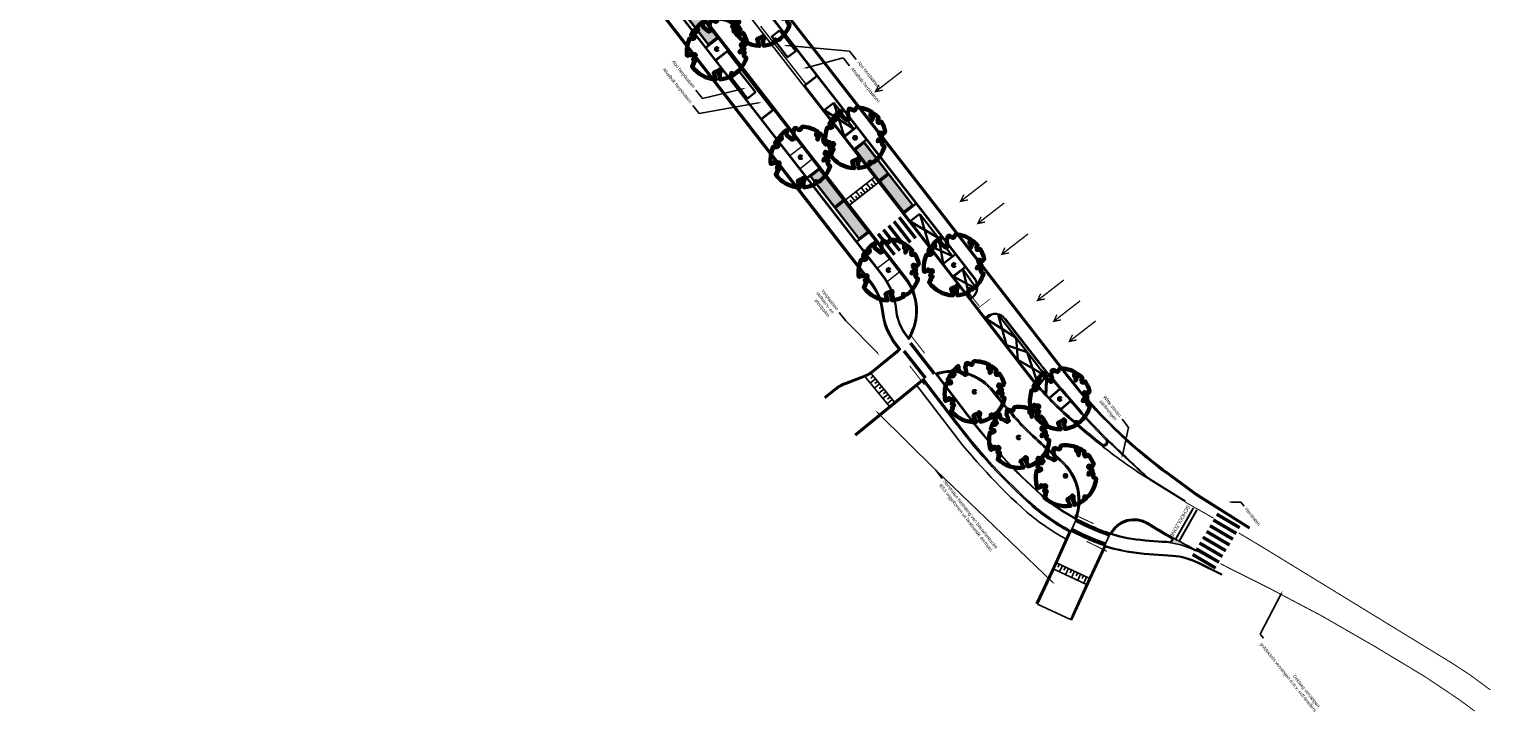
# Model space of a CAD drawing. Header units: metres. Extents: x 197051 to 198490, y 354564 to 355604.
# Tile 3 of 13: x 197489 to 197708, y 354810 to 354914. Entities that reach past the tile are written whole.
import ezdxf
from ezdxf import colors
from ezdxf.entities.mleader import LeaderData, LeaderLine
from ezdxf.math import Vec2, Vec3

# ---------------------------------------------------------------- set-up
doc = ezdxf.new("R2010")
doc.units = ezdxf.units.M
doc.linetypes.add('11strp', pattern=[2, 1, -1])
doc.linetypes.add('5050strp', pattern=[1, 0.5, -0.5])
for name, color, linetype, lineweight in [('Bushalte', 152, 'Continuous', 30), ('mk-nw-11streep 0.15', 7, '11strp', 35), ('mk-nw-5050 blok', 7, '5050strp', 35), ('N-WE-GR-BOOM-S', 86, 'Continuous', 40), ('N-WE-IE-PARKEERVAK_LANGSPARKEREN-G', 7, 'Continuous', 25), ('N-WE-VH-KANTOPSLUITING_PERRONBAND-G', 170, 'Continuous', 13), ('N-WE-VW-MARKERING_DWARS_DRIEHOEK_5050-G', 7, 'VW-HAAIETAND50-L-N', 35), ('nieuwe boomspiegels', 86, 'Continuous', 20), ('Ontwerp', 7, 'Continuous', 20), ('Parkeervak', 7, 'Continuous', 20), ('Parkeervak_arcering', 7, 'Continuous', 20), ('X-XX-AL-AANKLEDING-T25', 7, 'Continuous', 25)]:
    doc.layers.add(name, color=color, linetype=linetype, lineweight=lineweight)
for name, color, linetype in [('N-WE-VH-DREMPEL-G', 7, 'Continuous'), ('N-XX-VH-KANTOPSLUITING_GELEIDEBAND_50_200_250-G', 210, 'Continuous'), ('N-XX-VH-KANTOPSLUITING_INRITVERLOOPBAND_50_200_250-G', 10, 'Continuous'), ('N-XX-VH-KANTOPSLUITING_OPSLUITBAND_100_200-G', 170, 'Continuous'), ('N-XX-VH-KANTOPSLUITING_TROTTOIRBAND_180_200_250-G', 2, 'Continuous'), ('N-XX-VH-KANTOPSLUITING_VOORKANTBAND-G', 7, 'Continuous')]:
    doc.layers.add(name, color=color, linetype=linetype)
doc.layers.add('uitritten', color=34, linetype='Continuous', lineweight=30, plot=False)
doc.styles.add('NLCS-ISO-M500-T25', font='NLCS-ISO.ttf', dxfattribs={"height": 1})
doc.styles.add('NLCS_ISO', font='arial.ttf')
doc.styles.get("Standard").update_dxf_attribs({"font": 'arial.ttf'})
doc.linetypes.add('VW-HAAIETAND50-L-N', pattern='A,0,-0.5,[150,NLCS.SHX,S=1,R=0,X=-0.625,Y=0],-0.5', length=1)

# ---------------------------------------------------------------- blocks, each defined once
blk = doc.blocks.new('*U467')
at = {"layer": 'N-WE-GR-BOOM-S', "lineweight": 60}
blk.add_lwpolyline([(0.43, 4.71), (0.44, 4.72), (0.45, 4.73), (0.46, 4.74), (0.47, 4.75), (0.47, 4.75), (0.48, 4.76), (0.49, 4.77), (0.49, 4.78), (0.5, 4.79), (0.51, 4.8), (0.51, 4.82), (0.52, 4.84), (0.52, 4.86), (0.51, 4.88), (0.51, 4.92), (0.48, 5.03, -0.52938), (0.53, 5.1, -0.087139), (2.22, 4.62, -0.372341), (2.28, 4.47), (2.35, 4.12), (2.18, 3.95), (1.99, 3.99), (1.77, 3.82), (1.85, 3.6), (2.09, 3.53), (2.71, 3.67), (2.86, 3.59), (2.85, 3.45), (2.71, 3.36), (2.58, 2.94), (2.74, 2.67), (3.17, 3.35, -0.504641), (3.41, 3.14, 0.331948), (3.54, 2.92, 0.282008), (3.99, 3), (3.96, 2.99, -0.512156), (4.16, 2.98, -0.16076), (5.09, -0.06), (4.98, -0.17), (4.98, -0.29), (4.86, -0.31), (4.88, -0.44), (4.7, -0.38), (4.64, -0.52), (4.86, -0.67), (4.93, -0.72), (5.05, -0.6, -0.106371), (4.34, -2.61), (3.71, -2.2), (3.59, -2.28), (3.51, -1.94), (3.29, -1.67), (3.02, -1.68), (3.03, -1.99), (2.83, -2.68), (2.86, -2.81), (3.01, -2.83), (3.93, -3.18, -0.236298), (-0.23, -5.01, 0.159625), (-0.35, -4.77, 0.350802), (-0.31, -4.53, -0.504641), (-0.6, -4.39), (-0.53, -4.17), (-0.65, -3.96), (-0.8, -3.98), (-0.82, -4.14), (-0.94, -4.21), (-1.08, -4.11), (-1.2, -3.47), (-1.29, -3.38), (-1.52, -3.39), (-1.59, -3.66), (-1.68, -3.69), (-1.77, -3.92), (-2, -3.8, 0.733583), (-1.92, -3.97, -0.861625), (-1.87, -4.13, 0.279978), (-2.04, -4.39), (-2.04, -4.4, -0.827056), (-2.21, -4.58, -0.116774), (-4.15, -2.56), (-4.11, -2.55), (-4.08, -2.54), (-4.06, -2.53), (-4.04, -2.52), (-4.02, -2.51), (-4.01, -2.5), (-4, -2.49), (-3.77, -2.18), (-3.76, -2.17), (-3.76, -2.16), (-3.75, -2.15), (-3.75, -2.14), (-3.75, -2.13), (-3.74, -2.12), (-3.74, -2.11), (-3.74, -2.1), (-3.73, -2.09), (-3.72, -2.07), (-3.71, -2.06), (-3.71, -2.04), (-3.7, -2.02), (-3.69, -2.01), (-3.68, -1.99), (-3.68, -1.97), (-3.67, -1.96), (-3.67, -1.94), (-3.67, -1.93), (-3.67, -1.92), (-3.67, -1.9), (-3.67, -1.89), (-3.67, -1.88), (-3.68, -1.88), (-3.68, -1.87), (-3.69, -1.87), (-3.7, -1.87), (-3.71, -1.87), (-3.72, -1.87), (-3.73, -1.86), (-3.74, -1.86), (-3.75, -1.86), (-3.76, -1.86), (-3.78, -1.85), (-3.79, -1.84), (-3.8, -1.83), (-3.81, -1.83), (-3.83, -1.82), (-3.84, -1.81), (-3.85, -1.8), (-3.87, -1.78), (-3.88, -1.77), (-3.89, -1.76), (-3.91, -1.75), (-4.15, -2.03), (-4.16, -2.01), (-4.17, -2), (-4.18, -1.98), (-4.19, -1.97), (-4.2, -1.95), (-4.22, -1.94), (-4.24, -1.93), (-4.27, -1.92), (-4.32, -1.93), (-4.38, -1.94), (-4.46, -1.97, -0.040997), (-4.79, -1.03), (-4.62, -1.06), (-4.46, -1.16), (-4.38, -1.08), (-4.28, -0.93), (-4.38, -0.78), (-4.32, -0.57), (-4.52, -0.55), (-4.65, -0.42), (-4.89, -0.58, -0.05814), (-4.99, 0.83), (-4.85, 0.8), (-4.3, 0.36), (-4.06, 0.45), (-3.13, 0.69), (-3.05, 1), (-3.41, 1.14), (-3.46, 1.26), (-4.12, 1.58), (-4.14, 1.77), (-4.36, 1.96), (-4.45, 2.14), (-4.3, 2.38), (-3.96, 2.43), (-3.65, 2.63), (-3.65, 2.84), (-3.84, 3.07), (-3.79, 3.16), (-3.86, 3.31, -0.13428), (-1.66, 4.83, -0.541727), (-1.6, 4.78), (-1.61, 4.64), (-1.61, 4.56), (-1.6, 4.51), (-1.58, 4.46), (-1.56, 4.43), (-1.53, 4.41), (-1.51, 4.39), (-1.49, 4.38), (-1.47, 4.36), (-1.45, 4.34), (-1.43, 4.32), (-1.41, 4.31), (-1.4, 4.3), (-1.38, 4.28), (-1.36, 4.28), (-1.35, 4.27), (-1.33, 4.27), (-1.31, 4.28), (-1.29, 4.28), (-1.27, 4.29), (-1.25, 4.31), (-1.23, 4.32), (-1.21, 4.33), (-1.19, 4.34), (-1.17, 4.34), (-1.15, 4.35), (-1.13, 4.35), (-1.11, 4.35), (-1.09, 4.36), (-1.07, 4.36), (-1.05, 4.36), (-1.03, 4.37), (-1.01, 4.38), (-1, 4.39), (-0.99, 4.41), (-0.97, 4.42), (-0.96, 4.32), (-0.94, 4.3), (-0.83, 4.12), (-0.61, 4), (-0.93, 4.51), (-0.92, 4.52), (-0.92, 4.54), (-0.92, 4.55), (-0.92, 4.57), (-0.92, 4.58), (-0.93, 4.6), (-0.94, 4.61), (-0.95, 4.63), (-0.97, 4.65), (-0.99, 4.67), (-1.02, 4.69), (-1.05, 4.72), (-1.08, 4.75), (-1.12, 4.79), (-1.2, 4.9, -0.543104), (-1.17, 4.98, -0.046766), (-0.23, 5.12, -0.385168), (-0.18, 5.07), (-0.15, 4.88), (-0.14, 4.82), (-0.12, 4.78), (-0.1, 4.75), (-0.09, 4.74), (-0.07, 4.73), (-0.05, 4.73), (-0.03, 4.73), (-0.01, 4.72), (0.01, 4.72), (0.03, 4.72), (0.04, 4.71), (0.06, 4.7), (0.08, 4.7), (0.09, 4.69), (0.11, 4.68), (0.12, 4.67), (0.14, 4.67), (0.15, 4.66), (0.17, 4.65), (0.18, 4.65), (0.19, 4.64), (0.2, 4.63), (0.21, 4.62), (0.22, 4.61), (0.23, 4.6), (0.23, 4.59), (0.24, 4.58), (0.24, 4.58), (0.25, 4.57), (0.25, 4.56), (0.26, 4.56), (0.27, 4.56), (0.28, 4.56), (0.29, 4.56), (0.3, 4.57), (0.31, 4.57), (0.32, 4.58), (0.34, 4.59), (0.35, 4.6), (0.36, 4.62), (0.37, 4.63), (0.38, 4.64), (0.39, 4.66), (0.4, 4.67), (0.41, 4.69), (0.42, 4.7)], format="xyb", close=True, dxfattribs=at)
blk.add_circle((0, 0), 0.15, dxfattribs=at)
at = {"color": 7, "style": 'NLCS-ISO-M500-T25'}
for tag, p in [('NR', (-2.46, -0.4)), ('NAAM', (-2.46, -1.6))]:
    blk.add_attdef(tag, p, '', height=1, dxfattribs=at)
at = {"color": 7, "style": 'NLCS-ISO-M500-T25', "flags": 1}
for tag, p in [('WETNAAM', (-2.46, -2.8)), ('STAMDIA', (-2.46, -4)), ('STAMOMTR', (-2.46, -5.2)), ('OPMERKING', (-2.46, -6.4)), ('HANDH_KAPPEN', (-2.46, -7.6))]:
    blk.add_attdef(tag, p, '', height=1, dxfattribs=at)
blk = doc.blocks.new('*U480')
at = {"layer": 'Parkeervak_arcering'}
h = blk.add_hatch(color=253, dxfattribs=at)
h.dxf.hatch_style = 1
h.paths.add_polyline_path([(0, 6), (0, 0), (1.8, 0), (1.8, 6)])
h.paths.add_polyline_path([(1.67, 5.87), (1.67, 0.13), (0.13, 0.13), (0.13, 5.87)], flags=16)
at = {"layer": 'Parkeervak_arcering', "true_color": 0xb97150}
h = blk.add_hatch(color=13, dxfattribs=at)
h.dxf.hatch_style = 1
h.paths.add_polyline_path([(1.67, 5.87), (1.67, 0.13), (0.13, 0.13), (0.13, 5.87)])
at = {"layer": 'N-WE-IE-PARKEERVAK_LANGSPARKEREN-G'}
blk.add_lwpolyline([(1.8, 0), (0, 0), (0, 6), (1.8, 6)], close=True, dxfattribs=at)
at = {"layer": 'N-WE-IE-PARKEERVAK_LANGSPARKEREN-G', "lineweight": 9}
blk.add_lwpolyline([(1.67, 0.13), (0.13, 0.13), (0.13, 5.87), (1.67, 5.87)], close=True, dxfattribs=at)
blk = doc.blocks.new('Plantvak')
at = {"layer": 'nieuwe boomspiegels'}
blk.add_lwpolyline([(0, -2.3), (0, 0), (2.5, 0), (2.5, -2.3)], close=True, dxfattribs=at)
blk = doc.blocks.new('Drempel')
at = {"layer": 'N-WE-VH-DREMPEL-G', "flags": 128}
for points in [[(0, 0), (0, -5.5)], [(-1, 0), (-1, -5.5)], [(-1, -0.5), (0, -0.5)], [(-1, -1), (-0.5, -1)], [(-1, -1.5), (0, -1.5)], [(-1, -2), (-0.5, -2)], [(-1, -2.5), (0, -2.5)], [(-1, -3), (-0.5, -3)], [(-1, -3.5), (0, -3.5)], [(-1, -4), (-0.5, -4)], [(-1, -4.5), (0, -4.5)], [(-1, -5), (-0.5, -5)]]:
    blk.add_lwpolyline(points, dxfattribs=at)
blk = doc.blocks.new('Inrit_icoon')
at = {"layer": 'uitritten', "const_width": 0.2}
for points in [[(0, 0), (0, 5)], [(0.5, 1), (0, 0), (-0.5, 1)]]:
    blk.add_lwpolyline(points, dxfattribs=at)

msp = doc.modelspace()

# ---------------------------------------------------------------- hatches: boundary and pattern name
at = {"layer": 'Ontwerp'}
h = msp.add_hatch(color=256, dxfattribs=at)
h.dxf.hatch_style = 1
edge = h.paths.add_edge_path()
edge.add_arc((197719.176, 354941.784), 119.081, 240.56838, 242.45297)
edge.add_line((197664.104, 354836.203), (197664.055, 354836.116))
edge.add_arc((197658.448, 354825.413), 12.083, 62.35172, 81.53159)
edge.add_line((197660.228, 354837.364), (197660.661, 354838.072))

# ---------------------------------------------------------------- linework, layer by layer
for p, q in [((197666.125, 354835.081), (197664.102, 354836.204)), ((197664.352, 354834.417), (197667.927, 354832.636))]:
    msp.add_line(p, q)
at = {"color": 252, "flags": 128}
for points in [[(197646.173, 354840.92), (197648.153, 354839.972, 0.0355177), (197651.189, 354838.774, 0.0355177)], [(197645.309, 354839.116), (197647.289, 354838.168, 0.0328103), (197650.331, 354836.949, 0.0328103)]]:
    msp.add_lwpolyline(points, format="xyb", dxfattribs=at)
at = {"layer": 'Bushalte'}
for points in [[(197601.707, 354914.003), (197604.118, 354910.93), (197602.917, 354909.997), (197600.535, 354913.086)], [(197595.703, 354907.839), (197598.101, 354904.765), (197596.906, 354903.844), (197594.523, 354906.919)]]:
    msp.add_lwpolyline(points, close=True, dxfattribs=at)
at = {"layer": 'mk-nw-11streep 0.15', "const_width": 0.15, "flags": 128}
msp.add_lwpolyline([(197662.361, 354843.468), (197666.656, 354841.04)], dxfattribs=at)
at = {"layer": 'mk-nw-11streep 0.15', "flags": 128}
for points in [[(197670.409, 354838.831, 0.15, 0.15, 0), (197671.27, 354838.314, 0.15, 0.15, 0), (197673.783, 354836.821, 0.15, 0.15, 0), (197702.359, 354819.327, 0.15, 0.15, 0), (197705.012, 354817.594, 0.15, 0.15, 0), (197708.021, 354815.37, 0, 0, 0)], [(197667.647, 354834.268, 0.15, 0.15, 0), (197668.591, 354833.764, 0.15, 0.15, 0), (197674.808, 354830.652, 0.15, 0.15, 0), (197682.821, 354826.423, 0.15, 0.15, 0), (197690.657, 354821.916, 0.15, 0.15, 0), (197698.408, 354817.242, 0.15, 0.15, 0), (197703.462, 354813.847, 0.15, 0.15, 0), (197705.678, 354812.191, 0, 0, 0)]]:
    msp.add_lwpolyline(points, format="xyseb", dxfattribs=at)
at = {"layer": 'mk-nw-5050 blok', "const_width": 0.5, "flags": 128}
for points in [[(197620.316, 354866.07), (197623.535, 354862.002)], [(197621.279, 354867.254), (197624.874, 354862.642)]]:
    msp.add_lwpolyline(points, dxfattribs=at)
for points in [[(197645.999, 354840.736, 0.0361377), (197651.003, 354838.546)], [(197645.381, 354839.386, 0.0377587), (197650.385, 354837.207)]]:
    msp.add_lwpolyline(points, format="xyb", dxfattribs=at)
at = {"layer": 'N-WE-VH-DREMPEL-G', "flags": 128}
for points in [[(197614.496, 354862.212), (197618.134, 354857.764)], [(197616.041, 354861.903), (197615.267, 354861.27)], [(197615.724, 354862.29), (197615.337, 354861.973)], [(197615.404, 354862.682), (197618.908, 354858.397)], [(197616.674, 354861.129), (197615.9, 354860.496)], [(197616.357, 354861.516), (197615.97, 354861.199)], [(197617.307, 354860.355), (197616.533, 354859.722)], [(197616.991, 354860.742), (197616.604, 354860.425)], [(197617.94, 354859.581), (197617.166, 354858.948)], [(197617.624, 354859.968), (197617.237, 354859.651)], [(197618.573, 354858.807), (197617.799, 354858.174)], [(197618.257, 354859.194), (197617.87, 354858.877)], [(197647.62, 354831.148), (197642.74, 354833.439)], [(197648.043, 354832.054), (197643.152, 354834.35)], [(197643.56, 354834.159), (197643.348, 354833.706)], [(197644.013, 354833.946), (197643.588, 354833.041)], [(197644.466, 354833.734), (197644.253, 354833.281)], [(197644.918, 354833.521), (197644.493, 354832.616)], [(197645.371, 354833.309), (197645.158, 354832.856)], [(197645.824, 354833.096), (197645.399, 354832.191)], [(197646.276, 354832.884), (197646.064, 354832.431)], [(197646.729, 354832.671), (197646.304, 354831.766)], [(197647.181, 354832.459), (197646.969, 354832.006)], [(197647.634, 354832.246), (197647.209, 354831.341)], [(197645.205, 354825.871), (197640.276, 354828.185)]]:
    msp.add_lwpolyline(points, dxfattribs=at)
at = {"layer": 'N-WE-VH-KANTOPSLUITING_PERRONBAND-G', "flags": 128}
for points in [[(197598.882, 354914.633), (197605.616, 354905.958)], [(197593.863, 354910.825), (197600.639, 354902.096)]]:
    msp.add_lwpolyline(points, dxfattribs=at)
at = {"layer": 'N-WE-VW-MARKERING_DWARS_DRIEHOEK_5050-G', "linetype": 'VW-HAAIETAND50-L-N', "const_width": 0.15, "flags": 128}
msp.add_lwpolyline([(197631.553, 354872.793, -0.0035048), (197630.154, 354874.617)], format="xyb", dxfattribs=at)
at = {"layer": 'N-WE-VW-MARKERING_DWARS_DRIEHOEK_5050-G', "const_width": 0.15, "flags": 128}
for points in [[(197623.424, 354865.717), (197621.27, 354868.492)], [(197621.189, 354863.833), (197623.372, 354861.02)], [(197648.695, 354840.225), (197645.848, 354841.556)], [(197647.615, 354837.594), (197650.677, 354836.088)]]:
    msp.add_lwpolyline(points, dxfattribs=at)
at = {"layer": 'N-XX-VH-KANTOPSLUITING_GELEIDEBAND_50_200_250-G', "flags": 128}
for points in [[(197484.073, 355052.596), (197620.465, 354876.879, -0.3103178), (197620.98, 354868.062, -0.3103178)], [(197614.594, 354877.104), (197615.394, 354876.073, -0.1395917), (197616.989, 354872.11, 0.1395794), (197619.075, 354866.928), (197619.669, 354866.162)], [(197633.067, 354870.267), (197638.867, 354862.794, 0.0214107), (197641.47, 354859.721, 0.0214107)], [(197619.246, 354866.061, -0.0000017), (197619.246, 354866.061)], [(197623.095, 354861.77), (197628.124, 354855.182, 0.0485625), (197639.508, 354842.85, 0.052904), (197645.226, 354838.934, 0.0510088)], [(197625.257, 354862.563, -0.3100461), (197633.663, 354859.876), (197634.206, 354859.176, 0.0429056), (197640.361, 354852.514, 0.009612), (197643.621, 354849.663, -0.3140929), (197645.937, 354841.049)], [(197651.383, 354838.714, -0.431868), (197656.724, 354840.159, 0.0072294), (197659.688, 354838.396, 0.0093255)]]:
    msp.add_lwpolyline(points, format="xyb", dxfattribs=at)
for points in [[(197573.275, 354930.339), (197611.484, 354881.111)], [(197611.937, 354904.827), (197600.506, 354919.554)], [(197605.458, 354905.836), (197619.89, 354887.243)], [(197619.612, 354894.94), (197614.942, 354900.956)], [(197621.729, 354884.873), (197629.695, 354874.612)]]:
    msp.add_lwpolyline(points, dxfattribs=at)
msp.add_lwpolyline([(197641.786, 354862.544, -0.0026366), (197646.845, 354856.678), (197648.369, 354854.991), (197650.461, 354852.819, -1.0693711), (197649.877, 354852.168, -0.0175836), (197644.336, 354856.874, -0.0199775), (197641.662, 354859.515)], format="xyb", close=True, dxfattribs=at)
at = {"layer": 'N-XX-VH-KANTOPSLUITING_INRITVERLOOPBAND_50_200_250-G', "flags": 128}
for points in [[(197611.858, 354904.766), (197614.863, 354900.895)], [(197611.937, 354904.827), (197614.942, 354900.956)], [(197619.811, 354887.181), (197621.65, 354884.812)], [(197619.89, 354887.243), (197621.729, 354884.873)], [(197611.484, 354881.111), (197614.594, 354877.104)], [(197611.563, 354881.173), (197614.673, 354877.165)], [(197632.988, 354870.206), (197629.616, 354874.55)], [(197633.067, 354870.267), (197629.695, 354874.612)], [(197645.05, 354839.029), (197642.964, 354834.421)], [(197645.141, 354838.988), (197643.055, 354834.379)], [(197660.557, 354837.901), (197659.688, 354838.396)], [(197660.606, 354837.988), (197659.741, 354838.48)], [(197648.135, 354832.013), (197650.384, 354836.826)], [(197648.225, 354831.971), (197650.48, 354836.796)]]:
    msp.add_lwpolyline(points, dxfattribs=at)
for points in [[(197672.016, 354839.573), (197664.105, 354844.572), (197663.812, 354844.784), (197659.825, 354847.702, -0.001782), (197659.395, 354848.019, -0.0681434), (197644.872, 354862.233), (197619.533, 354894.879)], [(197672.069, 354839.658), (197664.161, 354844.654), (197663.871, 354844.865), (197659.884, 354847.783, -0.001782), (197659.454, 354848.099, -0.0681434), (197644.951, 354862.294), (197619.612, 354894.94)], [(197619.546, 354866.321, -0.0127215), (197619.246, 354866.062), (197615.362, 354862.894, -0.0050631), (197615.277, 354862.838, -0.0050631)], [(197619.614, 354866.247, -0.0127249), (197619.309, 354865.984), (197615.422, 354862.814, -0.0052717), (197615.332, 354862.754, -0.0052717)], [(197618.971, 354858.32), (197622.517, 354861.222, -0.0253025), (197623.161, 354861.694, -0.0253025)], [(197619.035, 354858.242), (197622.58, 354861.145, -0.0252973), (197623.216, 354861.611)]]:
    msp.add_lwpolyline(points, format="xyb", dxfattribs=at)
at = {"layer": 'N-XX-VH-KANTOPSLUITING_OPSLUITBAND_100_200-G', "flags": 128}
for points in [[(197630.308, 354873.822), (197630.544, 354874.005, 0.4142309), (197630.916, 354876.952), (197495.187, 355051.816, -0.1991761), (197493.995, 355056.177, 0.1962884), (197493.194, 355059.172), (197493.061, 355059.347)], [(197483.46, 355053.386), (197483.224, 355053.202, 0.4141997), (197482.853, 355050.256), (197544.719, 354970.552, -0.1133408), (197546.96, 354965.722), (197547.239, 354964.403, 0.1191037), (197548.88, 354960.97), (197561.234, 354945.785, 0.1115305), (197564.041, 354943.581, -0.1173343), (197568.334, 354940.129), (197617.053, 354877.361, -0.1395917), (197619.078, 354872.331, 0.1395794), (197620.734, 354868.216), (197621.054, 354867.803)], [(197641.601, 354862.905, -0.0088588), (197640.604, 354864.143), (197635.418, 354870.825, 0.4142136), (197632.752, 354871.161), (197632.515, 354870.977)], [(197625.026, 354862.701), (197629.795, 354856.453, 0.048503), (197640.888, 354844.433, 0.0510142), (197646.093, 354840.849, 0.0494547)], [(197660.228, 354837.364, 0.0257552), (197658.989, 354837.483), (197656.375, 354837.678, -0.0578524), (197651.143, 354838.684)], [(197667.876, 354832.55), (197664.308, 354834.327, 0.0984827), (197660.504, 354835.366), (197656.227, 354835.684, -0.0604953), (197650.29, 354836.857)]]:
    msp.add_lwpolyline(points, format="xyb", dxfattribs=at)
for points in [[(197592.551, 354912.843), (197590.733, 354911.434)], [(197593.96, 354911.026), (197592.145, 354909.613)], [(197605.519, 354905.757), (197607.336, 354907.167)], [(197600.855, 354902.137), (197599.041, 354900.729)], [(197613.266, 354899.527), (197611.448, 354898.118)], [(197614.675, 354897.71), (197612.86, 354896.297)], [(197607.619, 354893.427), (197605.804, 354892.015)], [(197620.289, 354886.73), (197622.105, 354888.14)], [(197615.1, 354883.791), (197613.282, 354882.382)], [(197628.046, 354880.486), (197626.228, 354879.076)], [(197629.455, 354878.668), (197627.64, 354877.255)], [(197643.681, 354860.363), (197642.132, 354859.012)], [(197645.192, 354858.629), (197643.775, 354857.393)], [(197656.765, 354847.152), (197662.412, 354843.61)], [(197660.47, 354837.95), (197660.177, 354837.472)]]:
    msp.add_lwpolyline(points, dxfattribs=at)
at = {"layer": 'N-XX-VH-KANTOPSLUITING_TROTTOIRBAND_180_200_250-G', "flags": 128}
for points in [[(197615.277, 354862.838, -0.0392544), (197614.588, 354862.461), (197611.569, 354861.309, 0.0793382), (197609.972, 354860.402), (197608.422, 354859.135)], [(197615.332, 354862.754, -0.0393958), (197614.626, 354862.368), (197611.605, 354861.215, 0.0793289), (197610.035, 354860.325), (197608.486, 354859.057)]]:
    msp.add_lwpolyline(points, format="xyb", dxfattribs=at)
for points in [[(197613.052, 354853.474), (197618.971, 354858.32)], [(197613.116, 354853.396), (197619.035, 354858.242)], [(197642.964, 354834.421), (197642.433, 354833.247), (197640.095, 354828.27)], [(197643.055, 354834.379), (197642.524, 354833.205), (197640.185, 354828.227)], [(197645.306, 354825.822), (197647.573, 354830.811), (197648.135, 354832.013)], [(197645.397, 354825.78), (197647.663, 354830.769), (197648.225, 354831.971)]]:
    msp.add_lwpolyline(points, dxfattribs=at)
at = {"layer": 'N-XX-VH-KANTOPSLUITING_VOORKANTBAND-G', "flags": 128}
for points in [[(197671.962, 354839.489), (197664.049, 354844.489), (197659.766, 354847.621, -0.0699339), (197644.793, 354862.172), (197496.688, 355052.981, -0.1991761), (197495.879, 355055.938, 0.1906809), (197494.785, 355060.216, -0.4052422), (197494.983, 355061.594), (197495.3, 355061.839, -0.1013338), (197497.283, 355062.807), (197497.694, 355062.913, 0.1120864), (197501.828, 355065.041), (197502.192, 355065.37)], [(197493.061, 355059.347), (197492.59, 355058.165, 0.2659295), (197493.839, 355049.312), (197630.149, 354873.699)], [(197630.246, 354873.9), (197630.483, 354874.084, 0.4142309), (197630.837, 354876.89), (197495.108, 355051.755, -0.1991761), (197493.895, 355056.19, 0.1962884), (197493.114, 355059.111), (197493.018, 355059.238)], [(197476.63, 355055.173), (197481.352, 355049.091), (197543.218, 354969.387, -0.1133408), (197545.101, 354965.328), (197545.381, 354964.009, 0.1191037), (197547.406, 354959.771), (197559.76, 354944.586, 0.1115305), (197563.225, 354941.865, -0.1173343), (197566.833, 354938.964), (197615.552, 354876.196, -0.1395917), (197617.188, 354872.131, 0.1395794), (197619.233, 354867.051), (197619.817, 354866.299)], [(197483.522, 355053.307), (197483.285, 355053.123, 0.4141997), (197482.932, 355050.317), (197544.798, 354970.613, -0.1133408), (197547.058, 354965.742), (197547.337, 354964.423, 0.1191037), (197548.958, 354961.033), (197561.311, 354945.848, 0.1115305), (197564.084, 354943.671, -0.1173343), (197568.413, 354940.19), (197617.132, 354877.422, -0.1395917), (197619.177, 354872.341, 0.1395794), (197620.813, 354868.277), (197621.111, 354867.893)], [(197483.619, 355053.509), (197620.623, 354877.001, -0.3166086), (197621.054, 354867.803, -0.3129509)], [(197632.295, 354870.934), (197638.709, 354862.671, 0.0224643), (197641.458, 354859.439)], [(197641.607, 354863.054, -0.0082418), (197640.683, 354864.204), (197635.497, 354870.887, 0.4142136), (197632.69, 354871.24), (197632.454, 354871.057)], [(197619.817, 354866.299, -0.0185212), (197619.372, 354865.907), (197615.481, 354862.734, -0.0450173), (197614.665, 354862.276), (197611.64, 354861.122, 0.0793681), (197610.097, 354860.246), (197608.549, 354858.98)], [(197612.989, 354853.551), (197622.454, 354861.3, -0.0311424), (197623.264, 354861.879, -0.0311424)], [(197623.264, 354861.879), (197628.283, 354855.303, 0.0485571), (197639.64, 354843.001, 0.0527796), (197645.309, 354839.116, 0.0496259)], [(197625.026, 354862.701, -0.3162711), (197633.821, 354859.999), (197634.364, 354859.299, 0.042905), (197640.496, 354852.662, 0.0096117), (197643.749, 354849.816, -0.3359443), (197645.888, 354840.395), (197642.615, 354833.163), (197640.276, 354828.185)], [(197625.128, 354862.733), (197629.875, 354856.514, 0.0485001), (197640.954, 354844.509, 0.0509429), (197646.134, 354840.94)], [(197641.607, 354863.054, -0.0028065), (197646.995, 354856.81), (197646.995, 354856.81), (197648.515, 354855.127), (197650.596, 354852.967, -1.0449415), (197649.744, 354852.018, -0.0175553), (197644.201, 354856.726, -0.020421), (197641.458, 354859.439), (197641.607, 354863.054)], [(197622.261, 354860.884), (197627.169, 354854.456, 0.0485938), (197638.72, 354841.946, 0.0521436), (197644.554, 354837.933, 0.0511065)], [(197662.36, 354843.524), (197657.147, 354846.782, -0.005069), (197655.063, 354848.621, -0.0106378), (197650.813, 354852.618, -0.0106378)], [(197651.189, 354838.774, -0.4347342), (197656.828, 354840.33, 0.0093408), (197660.661, 354838.072, 0.0093408)], [(197660.284, 354837.456, 0.0265975), (197658.995, 354837.583), (197656.382, 354837.778, -0.0576725), (197651.189, 354838.774)], [(197664.352, 354834.417, 0.0984775), (197660.511, 354835.465), (197656.234, 354835.784, -0.0603863), (197650.331, 354836.949)]]:
    msp.add_lwpolyline(points, format="xyb", dxfattribs=at)
for points in [[(197592.489, 354912.922), (197590.672, 354911.513)], [(197594.021, 354910.947), (197592.206, 354909.534)], [(197605.458, 354905.836), (197607.275, 354907.246)], [(197600.794, 354902.216), (197598.98, 354900.808)], [(197613.204, 354899.606), (197611.387, 354898.197)], [(197614.736, 354897.631), (197612.921, 354896.218)], [(197607.68, 354893.349), (197605.865, 354891.936)], [(197620.35, 354886.651), (197622.166, 354888.061)], [(197615.039, 354883.87), (197613.221, 354882.461)], [(197627.985, 354880.565), (197626.167, 354879.155)], [(197629.517, 354878.589), (197627.701, 354877.177)], [(197632.296, 354870.934), (197630.149, 354873.698)], [(197643.615, 354860.438), (197642.066, 354859.087)], [(197645.258, 354858.554), (197643.848, 354857.325)], [(197645.216, 354825.865), (197647.482, 354830.853), (197651.185, 354838.775)], [(197660.661, 354838.072), (197660.228, 354837.364)]]:
    msp.add_lwpolyline(points, dxfattribs=at)
for points in [[(197657.171, 354846.776, -0.004532), (197650.761, 354852.809, -0.6435447), (197649.99, 354851.836, 0.0317804)], [(197660.661, 354838.072, 0.0082233), (197664.104, 354836.203), (197664.055, 354836.116, 0.0838839), (197660.228, 354837.364)]]:
    msp.add_lwpolyline(points, format="xyb", close=True, dxfattribs=at)
at = {"layer": 'nieuwe boomspiegels'}
msp.add_lwpolyline([(197642.066, 354859.087), (197643.615, 354860.438), (197645.258, 354858.554), (197643.848, 354857.324, -0.0133223)], format="xyb", close=True, dxfattribs=at)
at = {"layer": 'Ontwerp'}
for points, const_width in [([(197619.601, 354886.069), (197622.063, 354882.917)], 0.5), ([(197616.449, 354883.607), (197618.911, 354880.455)], 0.5), ([(197617.237, 354884.223), (197619.699, 354881.07)], 0.5), ([(197618.025, 354884.838), (197620.487, 354881.686)], 0.5), ([(197618.813, 354885.454), (197621.275, 354882.302)], 0.5), ([(197663.603, 354842.574), (197660.986, 354837.944)], 0.3), ([(197664.139, 354842.302), (197661.509, 354837.649)], 0.3), ([(197666.085, 354839.927), (197669.534, 354837.9)], 0.5), ([(197666.592, 354840.789), (197670.041, 354838.762)], 0.5), ([(197667.098, 354841.651), (197670.547, 354839.624)], 0.5), ([(197665.021, 354838.204), (197668.47, 354836.177)], 0.5), ([(197665.579, 354839.064), (197669.027, 354837.038)], 0.5), ([(197663.501, 354835.617), (197666.95, 354833.591)], 0.5), ([(197664.008, 354836.479), (197667.456, 354834.453)], 0.5), ([(197664.514, 354837.341), (197667.963, 354835.315)], 0.5)]:
    msp.add_lwpolyline(points, dxfattribs=dict(at, const_width=const_width))
msp.add_lwpolyline([(197616.332, 354878.453), (197618.149, 354879.863)], dxfattribs=at)
at = {"layer": 'Ontwerp', "linetype": '11strp', "const_width": 0.1}
msp.add_lwpolyline([(197633.197, 354873.849), (197631.381, 354872.439)], dxfattribs=at)
at = {"layer": 'uitritten', "flags": 128}
for points in [[(197608.382, 354902.068), (197609.804, 354903.172)], [(197608.382, 354902.068), (197612.814, 354899.304)], [(197611.388, 354898.195), (197609.804, 354903.172)], [(197612.814, 354899.304), (197609.804, 354903.172)], [(197611.388, 354898.195), (197612.814, 354899.304)], [(197621.269, 354885.466), (197622.691, 354886.569)], [(197624.089, 354881.833), (197622.755, 354886.492)], [(197622.755, 354886.492), (197627.589, 354880.259)], [(197621.33, 354885.386), (197625.511, 354882.937)], [(197624.089, 354881.833), (197627.589, 354880.259)], [(197626.179, 354879.161), (197625.511, 354882.937)], [(197627.714, 354877.188), (197629.136, 354878.292)], [(197627.714, 354877.188), (197631.225, 354875.31)], [(197630.154, 354874.019), (197629.136, 354878.292)], [(197629.136, 354878.292), (197631.225, 354875.31)], [(197632.607, 354870.859), (197633.428, 354871.497)], [(197632.607, 354870.859), (197637.094, 354868.013)], [(197635.672, 354866.909), (197634.387, 354871.501)], [(197638.765, 354865.86), (197635.672, 354866.909)], [(197637.094, 354868.013), (197637.344, 354864.756)], [(197637.343, 354864.756), (197641.577, 354862.313)], [(197640.451, 354860.861), (197638.765, 354865.86)], [(197640.451, 354860.861), (197641.577, 354862.313)]]:
    msp.add_lwpolyline(points, dxfattribs=at)
msp.add_lwpolyline([(197634.387, 354871.501), (197640.288, 354863.898, 0.0112831), (197641.577, 354862.313)], format="xyb", dxfattribs=at)

# ---------------------------------------------------------------- block references
for name, p, rotation in [('Plantvak', (197592.488, 354912.923), 307.8184572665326), ('Inrit_icoon', (197616.059, 354904.857), 307.8058348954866), ('Plantvak', (197613.204, 354899.607), 307.8184572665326), ('Plantvak', (197605.07, 354896.713), 307.8184572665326), ('Inrit_icoon', (197628.792, 354888.445), 307.8058348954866), ('Inrit_icoon', (197631.361, 354885.134), 307.8058348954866), ('Inrit_icoon', (197634.942, 354880.518), 307.8058348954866), ('Plantvak', (197618.149, 354879.863), 307.8184572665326), ('Plantvak', (197627.984, 354880.565), 307.8184572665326), ('Inrit_icoon', (197640.292, 354873.622), 307.8058348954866), ('Inrit_icoon', (197642.717, 354870.497), 307.8058348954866), ('Inrit_icoon', (197645.052, 354867.488), 307.8058348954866)]:
    msp.add_blockref(name, p, dxfattribs=dict(rotation=rotation))
at = {"layer": 'N-WE-GR-BOOM-S'}
for p, xscale, yscale, zscale, rotation in [((197598.809, 354916.248), 0.9, 0.9, 0.9, 307.28604508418), ((197592.322, 354911.231), 0.9, 0.9, 0.9, 307.28604508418), ((197612.999, 354897.953), 0.9, 0.9, 0.9, 307.28604508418), ((197604.857, 354895.052), 0.9, 0.9, 0.9, 307.28604508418), ((197618.012, 354878.17), 0.9000000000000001, 0.9000000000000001, 0.9000000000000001, 307.2860000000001), ((197627.789, 354878.919), 0.9, 0.9, 0.9, 307.28604508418), ((197630.869, 354859.958), 0.9, 0.9, 0.9, 311.7746107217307), ((197643.634, 354858.889), 0.9, 0.9, 0.9, 310.4872464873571), ((197637.476, 354853.126), 0.9000000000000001, 0.9000000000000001, 0.9000000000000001, 318.7056030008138), ((197644.469, 354847.388), 0.9000000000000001, 0.9000000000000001, 0.9000000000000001, 318.7056030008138)]:
    msp.add_blockref('*U467', p, dxfattribs=dict(at, xscale=xscale, yscale=yscale, zscale=zscale, rotation=rotation))
at = {"layer": 'N-WE-VH-DREMPEL-G', "xscale": -1, "rotation": 307.7909312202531}
msp.add_blockref('Drempel', (197615.899, 354892.058), dxfattribs=at)
at = {"layer": 'Parkeervak', "rotation": 217.8162012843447}
for p in [(197588.809, 354917.662), (197614.349, 354897.331), (197607.68, 354893.35), (197618.034, 354892.575), (197611.359, 354888.61)]:
    msp.add_blockref('*U480', p, dxfattribs=at)

# ---------------------------------------------------------------- texts
at = {"layer": 'Ontwerp', "insert": (197663.154, 354842.775), "char_height": 0.55, "attachment_point": 1, "rotation": 240.52389}
msp.add_mtext('SCHOOLZONE', dxfattribs=at)

# ---------------------------------------------------------------- leaders
at = {"layer": 'X-XX-AL-AANKLEDING-T25'}
ml = msp.add_multileader_mtext('Standard', dxfattribs=at)
ml.set_content('Abri herplaatsen', color=256, style='NLCS_ISO')
ml.set_leader_properties()
ml.build(insert=Vec2(0, 0))
ml.multileader.update_dxf_attribs({"dogleg_length": 1.562, "arrow_head_size": 0.5})
ctx = ml.context
ctx.base_point, ctx.char_height, ctx.arrow_head_size, ctx.landing_gap_size, ctx.plane_origin, ctx.plane_x_axis, ctx.plane_y_axis = Vec3(197613.172, 354909.67), 0.5, 0.5, 0.5, Vec3(197601.151, 354939.202), Vec3(0.6255318, -0.7801987), Vec3(0.7801987, 0.6255318)
ctx.text_align_type = 2
notes = []
notes.append((ctx, [(0, (1, 1, 0), (197612.194, 354910.889), (0.6255318, -0.7801987), 1.562, [(1, [(197602.281, 354911.798)], 0, [])])]))
ctx.mtext.insert, ctx.mtext.text_direction, ctx.mtext.rotation, ctx.mtext.alignment, ctx.mtext.flow_direction = Vec3(197616.885, 354905.549), Vec3(0.6255318, -0.7801987), 5.3882019, 3, 5
ml = msp.add_multileader_mtext('Standard', dxfattribs=at)
ml.set_content('Afvalbak herplaatsen', color=256, style='NLCS_ISO')
ml.set_leader_properties()
ml.build(insert=Vec2(0, 0))
ml.multileader.update_dxf_attribs({"dogleg_length": 1.562, "arrow_head_size": 0.5})
ctx = ml.context
ctx.base_point, ctx.char_height, ctx.arrow_head_size, ctx.landing_gap_size, ctx.plane_origin, ctx.plane_x_axis, ctx.plane_y_axis = Vec3(197612.195, 354908.714), 0.5, 0.5, 0.5, Vec3(197605.155, 354934.402), Vec3(0.6255318, -0.7801987), Vec3(0.7801987, 0.6255318)
ctx.text_align_type = 2
notes.append((ctx, [(0, (1, 1, 0), (197611.218, 354909.933), (0.6255318, -0.7801987), 1.562, [(1, [(197605.216, 354908.305)], 0, [])])]))
ctx.mtext.insert, ctx.mtext.text_direction, ctx.mtext.rotation, ctx.mtext.alignment, ctx.mtext.flow_direction = Vec3(197616.808, 354903.471), Vec3(0.6255318, -0.7801987), 5.3882019, 3, 5
ml = msp.add_multileader_mtext('Standard', dxfattribs=at)
ml.set_content('Afvalbak herplaatsen', color=256, style='NLCS_ISO')
ml.set_leader_properties()
ml.build(insert=Vec2(0, 0))
ml.multileader.update_dxf_attribs({"dogleg_length": 1.562, "arrow_head_size": 0.5})
ctx = ml.context
ctx.base_point, ctx.char_height, ctx.arrow_head_size, ctx.landing_gap_size, ctx.plane_origin, ctx.plane_x_axis, ctx.plane_y_axis = Vec3(197584.052, 354908.62), 0.5, 0.5, 0.5, Vec3(197578.998, 354917.176), Vec3(0.6255318, -0.7801987), Vec3(0.7801987, 0.6255318)
ctx.text_align_type = 2
notes.append((ctx, [(1, (1, 1, 0), (197589.705, 354901.569), (-0.6255318, 0.7801987), 1.562, [(1, [(197599.051, 354903.251)], 0, [])])]))
ctx.mtext.insert, ctx.mtext.text_direction, ctx.mtext.rotation, ctx.mtext.alignment, ctx.mtext.flow_direction = Vec3(197588.664, 354903.378), Vec3(0.6255318, -0.7801987), 5.3882019, 3, 5
ml = msp.add_multileader_mtext('Standard', dxfattribs=at)
ml.set_content('Abri herplaatsen', color=256, style='NLCS_ISO')
ml.set_leader_properties()
ml.build(insert=Vec2(0, 0))
ml.multileader.update_dxf_attribs({"dogleg_length": 1.562, "arrow_head_size": 0.5})
ctx = ml.context
ctx.base_point, ctx.char_height, ctx.arrow_head_size, ctx.landing_gap_size, ctx.plane_origin, ctx.plane_x_axis, ctx.plane_y_axis = Vec3(197585.416, 354909.771), 0.5, 0.5, 0.5, Vec3(197574.994, 354921.977), Vec3(0.6255318, -0.7801987), Vec3(0.7801987, 0.6255318)
ctx.text_align_type = 2
notes.append((ctx, [(1, (1, 1, 0), (197590.17, 354903.841), (-0.6255318, 0.7801987), 1.562, [(1, [(197596.696, 354905.409)], 0, [])])]))
ctx.mtext.insert, ctx.mtext.text_direction, ctx.mtext.rotation, ctx.mtext.alignment, ctx.mtext.flow_direction = Vec3(197589.129, 354905.649), Vec3(0.6255318, -0.7801987), 5.3882019, 3, 5
ml = msp.add_multileader_mtext('Standard', dxfattribs=at)
ml.set_content('Verplaatsen \\Pverkeers- en \\Pafzetpalen', color=256, style='NLCS_ISO')
ml.set_leader_properties()
ml.build(insert=Vec2(0, 0))
ml.multileader.update_dxf_attribs({"dogleg_length": 1.562, "arrow_head_size": 0.5})
ctx = ml.context
ctx.base_point, ctx.char_height, ctx.arrow_head_size, ctx.landing_gap_size, ctx.plane_origin, ctx.plane_x_axis, ctx.plane_y_axis = Vec3(197607.689, 354875.629), 0.5, 0.5, 0.5, Vec3(197601.914, 354873.579), Vec3(0.6129875, -0.7900926), Vec3(0.7900926, 0.6129875)
ctx.text_align_type = 2
notes.append((ctx, [(1, (1, 1, 0), (197611.604, 354870.583), (-0.6129875, 0.7900926), 1.562, [(0, [(197616.69, 354865.406)], 0, [])])]))
ctx.mtext.insert, ctx.mtext.text_direction, ctx.mtext.rotation, ctx.mtext.alignment, ctx.mtext.flow_direction = Vec3(197610.592, 354872.408), Vec3(0.6129875, -0.7900926), 5.3722253, 3, 5
ml = msp.add_multileader_mtext('Standard', dxfattribs=at)
ml.set_content('Witte stenen \\Paanbrengen', color=256, style='NLCS_ISO')
ml.set_leader_properties()
ml.build(insert=Vec2(0, 0))
ml.multileader.update_dxf_attribs({"dogleg_length": 1.562, "arrow_head_size": 0.5})
ctx = ml.context
ctx.base_point, ctx.char_height, ctx.arrow_head_size, ctx.landing_gap_size, ctx.plane_origin, ctx.plane_x_axis, ctx.plane_y_axis = Vec3(197649.93, 354859.611), 0.5, 0.5, 0.5, Vec3(197641.546, 354862.576), Vec3(0.6255318, -0.7801987), Vec3(0.7801987, 0.6255318)
ctx.text_align_type = 2
notes.append((ctx, [(1, (1, 1, 0), (197653.926, 354854.627), (-0.6255318, 0.7801987), 1.562, [(1, [(197652.872, 354849.986)], 0, [])])]))
ctx.mtext.insert, ctx.mtext.text_direction, ctx.mtext.rotation, ctx.mtext.alignment, ctx.mtext.flow_direction = Vec3(197652.888, 354856.438), Vec3(0.6255318, -0.7801987), 5.3882019, 3, 5
ml = msp.add_multileader_mtext('Standard', dxfattribs=at)
ml.set_content('Herstraten bestrating van blauw/antraciet\\PBSS vrijgekomen uit bestaande drempel.', color=256, style='NLCS_ISO')
ml.set_leader_properties()
ml.build(insert=Vec2(0, 0))
ml.multileader.update_dxf_attribs({"dogleg_length": 1.562, "arrow_head_size": 0.5})
ctx = ml.context
ctx.base_point, ctx.char_height, ctx.arrow_head_size, ctx.landing_gap_size, ctx.plane_origin, ctx.plane_x_axis, ctx.plane_y_axis = Vec3(197626.03, 354846.979), 0.5, 0.5, 0.5, Vec3(197625.679, 354837.937), Vec3(0.6129875, -0.7900926), Vec3(0.7900926, 0.6129875)
ctx.text_align_type = 2
notes.append((ctx, [(0, (1, 1, 0), (197625.072, 354848.213), (0.6129875, -0.7900926), 1.562, [(0, [(197642.895, 354831.156)], 0, []), (1, [(197616.035, 354857.183)], 0, [])])]))
ctx.mtext.insert, ctx.mtext.text_direction, ctx.mtext.rotation, ctx.mtext.alignment, ctx.mtext.flow_direction = Vec3(197634.361, 354836.769), Vec3(0.6129875, -0.7900926), 5.3722253, 3, 5
ml = msp.add_multileader_mtext('Standard', dxfattribs=at)
ml.set_content('Herstraten', color=256, style='NLCS_ISO')
ml.set_leader_properties()
ml.build(insert=Vec2(0, 0))
ml.multileader.update_dxf_attribs({"dogleg_length": 1.562, "arrow_head_size": 0.5})
ctx = ml.context
ctx.base_point, ctx.char_height, ctx.arrow_head_size, ctx.landing_gap_size, ctx.plane_origin, ctx.plane_x_axis, ctx.plane_y_axis = Vec3(197671.216, 354842.852), 0.5, 0.5, 0.5, Vec3(197662.76, 354870.729), Vec3(0.6255318, -0.7801987), Vec3(0.7801987, 0.6255318)
ctx.text_align_type = 2
notes.append((ctx, [(0, (1, 1, 0), (197670.733, 354843.454), (0.6255318, -0.7801987), 0.771, [(1, [(197668.748, 354843.475)], 0, [])])]))
ctx.mtext.insert, ctx.mtext.text_direction, ctx.mtext.rotation, ctx.mtext.alignment, ctx.mtext.flow_direction = Vec3(197673.701, 354840.158), Vec3(0.6255318, -0.7801987), 5.3882019, 3, 5
ml = msp.add_multileader_mtext('Standard', dxfattribs=at)
ml.set_content('Deklaag vervangen;\\Pputdeksels vervangen d.m.v. self-levellers', color=256, style='NLCS_ISO')
ml.set_leader_properties()
ml.build(insert=Vec2(0, 0))
ml.multileader.update_dxf_attribs({"dogleg_length": 1.562, "arrow_head_size": 0.5})
ctx = ml.context
ctx.base_point, ctx.char_height, ctx.arrow_head_size, ctx.landing_gap_size, ctx.plane_origin, ctx.plane_x_axis, ctx.plane_y_axis = Vec3(197674.086, 354823.115), 0.5, 0.5, 0.5, Vec3(197665.63, 354850.992), Vec3(0.6255318, -0.7801987), Vec3(0.7801987, 0.6255318)
ctx.text_align_type = 2
notes.append((ctx, [(0, (1, 1, 0), (197673.604, 354823.717), (0.6255318, -0.7801987), 0.771, [(1, [(197676.976, 354830.185)], 0, [])])]))
ctx.mtext.insert, ctx.mtext.text_direction, ctx.mtext.rotation, ctx.mtext.alignment, ctx.mtext.flow_direction = Vec3(197682.717, 354812.867), Vec3(0.6255318, -0.7801987), 5.3882019, 3, 5
for ctx, leaders in notes:
    for number, flags, end, landing, length, lines in leaders:
        leader = LeaderData()
        leader.index, (leader.has_last_leader_line, leader.has_dogleg_vector, leader.attachment_direction) = number, flags
        leader.last_leader_point, leader.dogleg_vector, leader.dogleg_length = Vec3(end), Vec3(landing), length
        for number, points, colour, breaks in lines:
            line = LeaderLine()
            line.index, line.vertices, line.color, line.breaks = number, Vec3.list(points), colors.encode_raw_color(colour), breaks
            leader.lines.append(line)
        ctx.leaders.append(leader)

doc.saveas('drawing.dxf')
